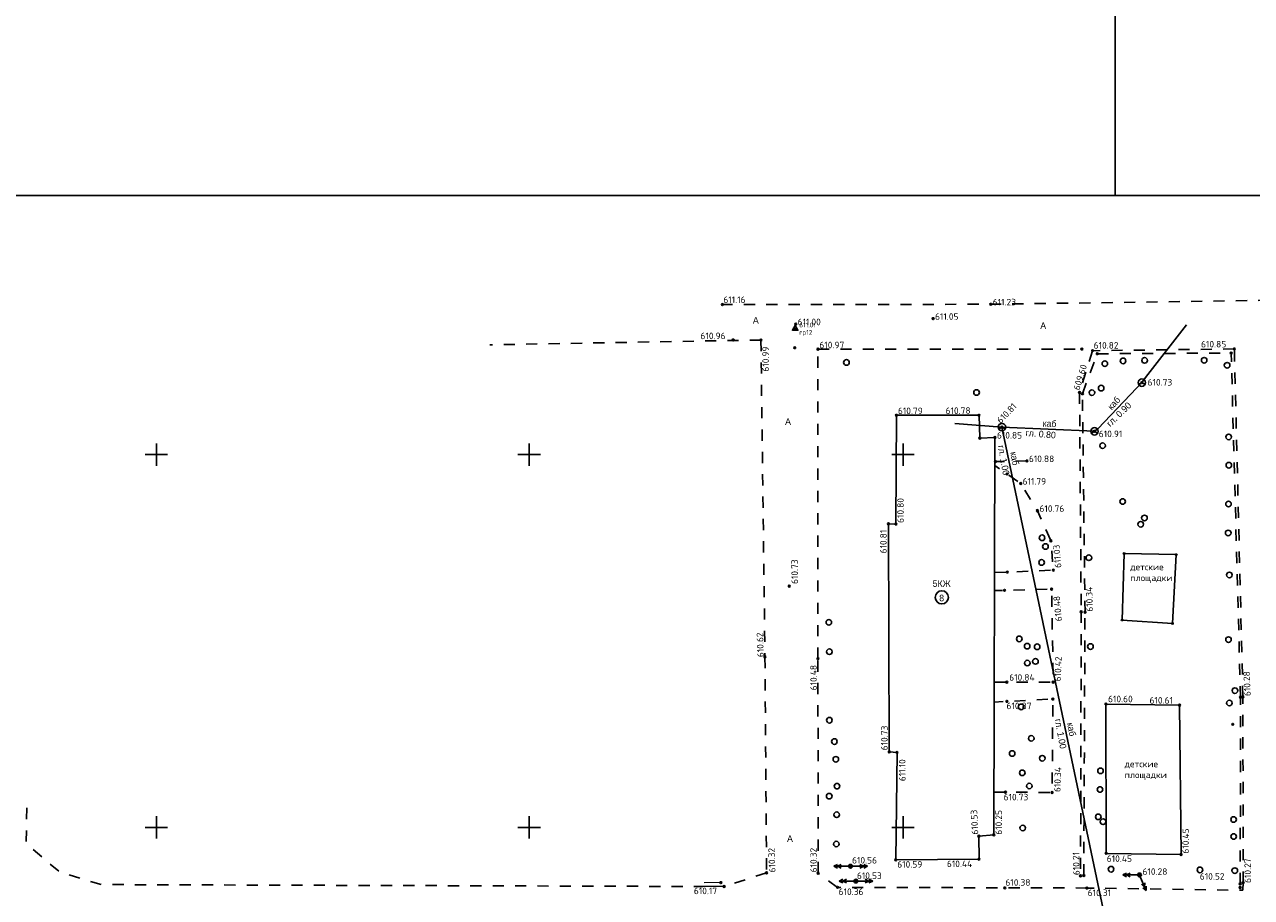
# Model space of a CAD drawing. Header units: metres. Extents: x 550378 to 551400, y 4595394 to 4596257.
# Tile 26 of 43: x 550732 to 550897, y 4595941 to 4596058. Entities that reach past the tile are written whole.
import ezdxf

# ---------------------------------------------------------------- set-up
doc = ezdxf.new("R2010")
doc.units = ezdxf.units.M
doc.header["$PDMODE"] = 32
doc.header["$PDSIZE"] = 0.25
doc.linetypes.add('Д_ТРОТ_ТРУБА', pattern=[3, 1.5, -1.5])
for name, color, linetype in [('(001) Сетка', 92, 'Continuous'), ('(003) Пункты', 7, 'Continuous'), ('(007) Здания', 7, 'Continuous'), ('(011) Колодцы', 7, 'Continuous'), ('(016) Кабель', 1, 'Continuous'), ('(022) Возд. Линии', 7, 'Continuous'), ('(025) Дорога', 7, 'Continuous'), ('(038) Деревья', 7, 'Continuous'), ('(040) Ограда', 7, 'Continuous'), ('daroga', 6, 'Continuous'), ('V-CTRL-HCPT', 150, 'Continuous'), ('V-NODE', 1, 'Continuous'), ('V-NODE-TEXT', 11, 'Continuous')]:
    doc.layers.add(name, color=color, linetype=linetype)
doc.layers.add('kacheli', color=7, linetype='Continuous', lineweight=0, true_color=0x00ff2d)
doc.styles.add('BM-431', font='txt')
doc.styles.add('D-431', font='txt')
doc.styles.add('P-131', font='txt')
doc.styles.add('S', font='txtwr', dxfattribs={"oblique": 15})
doc.styles.get("Standard").update_dxf_attribs({"font": 'simplex.shx'})
doc.linetypes.add('ИК_Э_КАБ_НН', pattern='A,8,-2,["<",Standard,S=1,R=0,X=0,Y=-0.5],8,[">",Standard,S=1,R=0,X=-0.5,Y=-0.5],-2', length=20)
doc.linetypes.add('ОГРАДА_V_ПРОВ', pattern='A,2.5,["v",Standard,S=1,R=0,X=0,Y=0],5,["v",Standard,S=1,R=180,X=0,Y=0],2.5', length=10)

# ---------------------------------------------------------------- blocks, each defined once
blk = doc.blocks.new('I01179')
for q in [(-0.87, -0.5), (0.87, -0.5)]:
    blk.add_line((0, 0), q)
blk.add_circle((0, 0), 1)
at = {"color": 4, "style": 'S', "oblique": 15}
blk.add_attdef('Z', (1.666403, -1.198549), '', height=2, dxfattribs=at)
blk = doc.blocks.new('d')
at = {"layer": '(038) Деревья'}
blk.add_ellipse((0, 0), major_axis=(0.265, 0.265), ratio=1, start_param=5.497787, end_param=11.780972, dxfattribs=at)
blk = doc.blocks.new('strela1')
at = {"layer": '(022) Возд. Линии'}
for p, q in [((-2, 0), (-1.5, 0.25)), ((0, 0), (-2, 0)), ((-2, 0), (-1.5, -0.25)), ((-1.5, 0), (-1, 0.25)), ((-1.5, 0), (-1, -0.25))]:
    blk.add_line(p, q, dxfattribs=at)
blk = doc.blocks.new('strela2')
at = {"layer": '(022) Возд. Линии'}
for p, q in [((0, 0), (2, 0)), ((1.5, 0), (1, 0.25)), ((1.5, 0), (1, -0.25)), ((2, 0), (1.5, 0.25)), ((2, 0), (1.5, -0.25))]:
    blk.add_line(p, q, dxfattribs=at)
blk = doc.blocks.new('STOLB')
at = {"layer": '(022) Возд. Линии'}
blk.add_circle((0, 0), 0.25, dxfattribs=at)
blk = doc.blocks.new('STA')
blk.add_lwpolyline([(0, 1), (-0.87, -0.5), (0.87, -0.5)], close=True)
blk.add_circle((0, 0), 0.118)
blk = doc.blocks.new('*U350', base_point=(550835.68, 4596016.88, 611.01))
at = {"layer": 'V-NODE-TEXT', "linetype": 'ByBlock', "char_height": 0.625}
for s, insert, attachment_point in [('611.01', (550836.23, 4596017.07, 611.01), 7), ('rp12', (550836.23, 4596016.7, 611.01), 1)]:
    blk.add_mtext(s, dxfattribs=dict(at, insert=insert, attachment_point=attachment_point))
blk = doc.blocks.new('*U351', base_point=(550835.6773, 4596016.884, 611.01))
at = {"layer": 'V-CTRL-HCPT'}
blk.add_blockref('*U350', (550835.6773, 4596016.884, 611.01), dxfattribs=at)
blk = doc.blocks.new('*U352', base_point=(550835.6773, 4596016.884, 611.01))
at = {"layer": 'V-CTRL-HCPT'}
blk.add_blockref('*U351', (550835.6773, 4596016.884, 611.01), dxfattribs=at)
at = {"layer": 'V-CTRL-HCPT', "xscale": 0.4166666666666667, "yscale": 0.4166666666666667, "zscale": 0.4166666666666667}
blk.add_blockref('STA', (550835.6773, 4596016.884, 611.01), dxfattribs=at)

msp = doc.modelspace()

# ---------------------------------------------------------------- linework, layer by layer
at = {"layer": '(001) Сетка'}
for p, q in [((550750, 4596001.5), (550750, 4595998.5)), ((550800, 4596001.5), (550800, 4595998.5)), ((550850.15, 4596001.5), (550850.15, 4595998.5)), ((550748.5, 4596000), (550751.5, 4596000)), ((550798.5, 4596000), (550801.5, 4596000)), ((550848.65, 4596000), (550851.65, 4596000)), ((550750, 4595951.5), (550750, 4595948.5)), ((550800, 4595951.5), (550800, 4595948.5)), ((550850.15, 4595951.5), (550850.15, 4595948.5)), ((550748.5, 4595950), (550751.5, 4595950)), ((550798.5, 4595950), (550801.5, 4595950)), ((550848.65, 4595950), (550851.65, 4595950))]:
    msp.add_line(p, q, dxfattribs=at)
at = {"layer": '(003) Пункты', "color": 7}
for p in [(550825.91, 4596020.12, 611.17), (550861.92, 4596020.16, 611.23), (550854.18, 4596018.24, 611.05), (550835.75, 4596017.5, 611), (550827.36, 4596015.38, 610.96), (550831.09, 4596015.37, 610.99), (550835.62, 4596014.34, 611), (550838.74, 4596014.14, 610.97), (550874.14, 4596014.16, 610.96), (550875.58, 4596013.94, 610.82), (550876.21, 4596013.53, 610.73), (550894.17, 4596013.62, 610.72), (550894.59, 4596014.17, 610.85), (550882.18, 4596009.65, 610.73), (550882.18, 4596009.65, 8.18), (550873.83, 4596008.33, 609.6), (550874.21, 4596008.17, 609.56), (550849.27, 4596005.27, 610.79), (550860.34, 4596005.27, 610.79), (550863.42, 4596003.69, -602.55), (550863.42, 4596003.69, 610.81), (550875.83, 4596003.13, -602.55), (550875.83, 4596003.13, 610.91), (550860.45, 4596002.21, 611.2), (550862.48, 4596002.3, 610.85), (550862.55, 4595999.06, 611.01), (550866.77, 4595999.15, 610.88), (550864.11, 4595997.4, 611.91), (550865.93, 4595996.12, 611.79), (550868.19, 4595992.47, 610.76), (550848.19, 4595990.73, 610.81), (550849.2, 4595990.69, 610.8), (550869.98, 4595988.44, 610.59), (550864.14, 4595984.25, 611.32), (550870.31, 4595984.51, 611.02), (550834.89, 4595982.37, 610.73), (550863.78, 4595981.8, 610.99), (550870.08, 4595981.96, 610.48), (550874.05, 4595978.93, 610.43), (550874.56, 4595978.87, 610.34), (550831.63, 4595972.87, 610.62), (550838.74, 4595972.64, 610.49), (550864.07, 4595969.49, 610.84), (550870.3, 4595969.49, 610.42), (550864.09, 4595966.91, 610.87), (550870.25, 4595967.22, 610.43), (550895.42, 4595967.46, 610.3), (550895.74, 4595967.51, 610.28), (550877.37, 4595966.55, 610.6), (550887.24, 4595966.4, 610.61), (550894.37, 4595963.83, 609.16), (550848.31, 4595960.13, 610.74), (550849.34, 4595960.07, 611.11), (550863.89, 4595954.73, 610.73), (550870.14, 4595954.69, 610.34), (550860.32, 4595948.83, 610.53), (550862.32, 4595949, 610.26), (550849.17, 4595945.65, 610.59), (550860.34, 4595945.76, 610.44), (550877.4, 4595946.53, 610.45), (550887.44, 4595946.38, 610.45), (550831.84, 4595943.91, 610.32), (550838.75, 4595943.88, 610.32), (550843.12, 4595944.8, 610.56), (550874.39, 4595943.56, 610.24), (550881.88, 4595943.63, 610.28), (550825.72, 4595942.6, 610.2), (550826.15, 4595942.08, 610.17), (550841.38, 4595941.97, 610.37), (550843.83, 4595942.81, 610.54), (550863.8, 4595941.89, 610.38), (550873.96, 4595943.51, 610.21), (550874.81, 4595941.88, 610.31), (550895.37, 4595941.95, 610.37), (550895.38, 4595942.43, 610.27), (550895.77, 4595942.6, 610.27)]:
    msp.add_point(p, dxfattribs=at)
at = {"layer": '(007) Здания', "flags": 128}
msp.add_lwpolyline([(550849.27, 4596005.27), (550849.2, 4595990.69), (550848.19, 4595990.73), (550848.31, 4595960.13), (550849.34, 4595960.07), (550849.17, 4595945.65), (550860.34, 4595945.76), (550860.32, 4595948.83), (550862.32, 4595949), (550862.48, 4596002.3), (550860.45, 4596002.21), (550860.34, 4596005.27)], close=True, dxfattribs=at)
at = {"layer": '(007) Здания'}
msp.add_circle((550855.35, 4595980.86), 0.88, dxfattribs=at)
at = {"layer": '(016) Кабель', "linetype": 'ИК_Э_КАБ_НН', "flags": 128}
for points in [[(550863.42, 4596003.69), (550875.83, 4596003.13), (550875.83, 4596003.13), (550876.28, 4596003.46), (550881.51, 4596008.97), (550882.18, 4596009.65), (550882.66, 4596010.32), (550888.19, 4596017.41)], [(550854.69, 4595935.28), (550854.69, 4595935.28), (550877.57, 4595936.25), (550877.57, 4595936.25), (550877.57, 4595936.25), (550863.42, 4596003.69), (550863.42, 4596003.69), (550863.42, 4596003.69)], [(550863.42, 4596003.69), (550863.42, 4596003.69), (550857.09, 4596004.17)]]:
    msp.add_lwpolyline(points, dxfattribs=at)
at = {"layer": '(025) Дорога', "linetype": 'Д_ТРОТ_ТРУБА', "flags": 128}
for points in [[(550905.29, 4596020.79), (550861.92, 4596020.16), (550825.91, 4596020.12)], [(550831.09, 4596015.37), (550794.74, 4596014.73)], [(550831.09, 4596015.37), (550831.63, 4595972.87)], [(550838.74, 4596014.14), (550874.14, 4596014.16)], [(550838.74, 4595972.64), (550838.74, 4596014.14)], [(550875.58, 4596013.94), (550873.83, 4596008.33)], [(550874.21, 4596008.17), (550876.21, 4596013.53)], [(550894.59, 4596014.17), (550875.58, 4596013.94)], [(550876.21, 4596013.53), (550894.17, 4596013.62)], [(550895.42, 4595967.46), (550894.17, 4596013.62)], [(550895.74, 4595967.51), (550894.59, 4596014.17)], [(550873.83, 4596008.33), (550874.05, 4595978.93)], [(550874.56, 4595978.87), (550874.21, 4596008.17)], [(550862.43, 4595984.17), (550870.31, 4595984.51), (550869.98, 4595988.44), (550868.19, 4595992.47), (550865.93, 4595996.12), (550862.47, 4595998.54)], [(550866.77, 4595999.15), (550862.55, 4595999.06)], [(550862.38, 4595969.49), (550870.3, 4595969.49), (550870.08, 4595981.96), (550862.42, 4595981.77)], [(550874.05, 4595978.93), (550873.96, 4595943.51)], [(550874.39, 4595943.56), (550874.56, 4595978.87)], [(550831.63, 4595972.87), (550831.84, 4595943.91)], [(550838.75, 4595943.88), (550838.74, 4595972.64)], [(550862.34, 4595954.74), (550870.14, 4595954.69), (550870.25, 4595967.22), (550862.38, 4595966.82)], [(550895.38, 4595942.43), (550895.42, 4595967.46)], [(550895.77, 4595942.6), (550895.74, 4595967.51)], [(550732.6, 4595952.61), (550732.54, 4595947.82), (550737.05, 4595944), (550742.63, 4595942.34), (550823.36, 4595942.08)], [(550831.84, 4595943.91), (550826.15, 4595942.08)], [(550841.38, 4595941.97), (550838.75, 4595943.88)], [(550895.77, 4595942.6), (550895.75, 4595941.57), (550874.81, 4595941.88)], [(550874.81, 4595941.88), (550841.38, 4595941.97)]]:
    msp.add_lwpolyline(points, dxfattribs=at)
at = {"layer": '(040) Ограда', "linetype": 'ОГРАДА_V_ПРОВ', "flags": 128}
for points in [[(550879.55, 4595977.82), (550879.82, 4595986.75), (550886.79, 4595986.59), (550886.28, 4595977.36)], [(550877.37, 4595966.55), (550887.24, 4595966.4), (550887.44, 4595946.38), (550877.4, 4595946.53)]]:
    msp.add_lwpolyline(points, close=True, dxfattribs=at)
for points in [[(550878.62, 4596256.51), (551327.12, 4596256.51), (551327.12, 4596034.75), (550878.62, 4596034.75)], [(550545.89, 4596034.75), (551299.93, 4596034.75), (551299.93, 4595734.75), (550545.89, 4595734.75)]]:
    msp.add_lwpolyline(points, close=True)
at = {"linetype": 'ByBlock'}
msp.add_lwpolyline([(550886.79, 4595986.59), (550879.82, 4595986.75), (550879.55, 4595977.82)], dxfattribs=at)
at = {"layer": 'daroga', "color": 3, "lineweight": 0, "flags": 128}
for points in [[(550826.15, 4595942.08), (550823.36, 4595942.08)], [(550825.72, 4595942.6), (550823.49, 4595942.59)]]:
    msp.add_lwpolyline(points, dxfattribs=at)
at = {"layer": 'kacheli'}
for p in [(550879.82, 4595986.75, 610.47), (550879.82, 4595986.75, 610.47), (550886.79, 4595986.59, 610.51), (550886.79, 4595986.59, 610.51), (550879.55, 4595977.82, 609.59), (550879.55, 4595977.82, 609.59), (550886.28, 4595977.36, 610.57), (550886.28, 4595977.36, 610.57)]:
    msp.add_point(p, dxfattribs=at)

# ---------------------------------------------------------------- block references
at = {"layer": '(011) Колодцы', "xscale": 0.5, "yscale": 0.5, "zscale": 0.5}
for p in [(550882.18, 4596009.65, 610.73), (550863.42, 4596003.69), (550875.83, 4596003.12)]:
    msp.add_blockref('I01179', p, dxfattribs=at)
at = {"layer": '(022) Возд. Линии'}
for name, p in [('strela1', (550842.86, 4595944.8, 610.56)), ('STOLB', (550843.12, 4595944.8, 610.56)), ('strela2', (550843.37, 4595944.8, 610.56)), ('strela1', (550881.63, 4595943.63, 610.28)), ('STOLB', (550881.88, 4595943.63, 610.28)), ('strela1', (550843.57, 4595942.81, 610.54)), ('STOLB', (550843.83, 4595942.81, 610.54)), ('strela2', (550844.08, 4595942.81, 610.54))]:
    msp.add_blockref(name, p, dxfattribs=at)
at = {"layer": '(022) Возд. Линии', "rotation": 292.4671387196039}
msp.add_blockref('strela2', (550881.98, 4595943.4, 610.28), dxfattribs=at)
at = {"layer": '(038) Деревья', "linetype": 'Continuous'}
for p in [(550842.56, 4596012.36, 610.9), (550879.66, 4596012.57, 611.03), (550882.55, 4596012.64, 610.91), (550890.54, 4596012.65, 610.92), (550877.22, 4596012.2, 610.85), (550893.62, 4596011.98, 610.75), (550860.01, 4596008.33, 610.98), (550875.49, 4596008.31, 610.89), (550876.73, 4596008.92, 610.82), (550876.92, 4596001.2, 610.58), (550893.83, 4596002.37, 610.61), (550893.85, 4595998.58, 610.9), (550879.61, 4595993.71, 610.45), (550893.81, 4595993.38, 611.13), (550882.53, 4595991.51, 610.64), (550882.03, 4595990.66, 610.65), (550893.77, 4595989.5, 611.51), (550868.8, 4595988.85, 610.82), (550869.25, 4595987.68, 610.68), (550875.08, 4595986.17, 612.07), (550868.74, 4595985.54, 610.48), (550893.93, 4595983.86), (550840.2, 4595977.51, 610.79), (550865.74, 4595975.29, 611.23), (550893.81, 4595975.19, 612.04), (550840.27, 4595973.57, 610.47), (550866.8, 4595974.31, 610.7), (550868.14, 4595974.23, 610.06), (550875.29, 4595974.26, 611.37), (550866.82, 4595972.05, 610.74), (550867.91, 4595972.27, 609.83), (550894.67, 4595968.35, 612.23), (550893.93, 4595966.69, 611.94), (550865.99, 4595966.17, 610.55), (550840.27, 4595964.38, 610.54), (550840.94, 4595961.52, 610.56), (550867.35, 4595961.95, 610.5), (550864.79, 4595959.92, 610.62), (550841.13, 4595959.14, 610.53), (550868.83, 4595959.28, 610.48), (550866.14, 4595957.33, 610.28), (550876.64, 4595957.59, 610.81), (550841.29, 4595955.54, 610.53), (550867.09, 4595955.56, 609.99), (550876.57, 4595955.09, 610.68), (550840.25, 4595954.2, 610.5), (550841.25, 4595951.71, 610.48), (550866.2, 4595949.93, 610.12), (550876.34, 4595951.43, 611.98), (550876.98, 4595950.77, 611.74), (550894.49, 4595951.07, 610.57), (550894.5, 4595948.79, 610.58), (550841.2, 4595947.78, 610.49), (550878.05, 4595944.4, 610.9), (550889.98, 4595944.31, 610.52), (550894.65, 4595944.21, 610.81)]:
    msp.add_blockref('d', p, dxfattribs=at)
at = {"layer": 'V-NODE'}
msp.add_blockref('*U352', (550835.68, 4596016.88, 611.01), dxfattribs=at)

# ---------------------------------------------------------------- texts
at = {"layer": '(003) Пункты', "color": 7}
for s, p in [('611.16', (550826.05, 4596020.33, 611.17)), ('611.23', (550862.18, 4596020.01, 611.23)), ('611.00', (550836.01, 4596017.35, 611)), ('611.05', (550854.44, 4596018.08, 611.05)), ('610.96', (550822.98, 4596015.48, 610.96)), ('610.97', (550838.93, 4596014.26, 610.97)), ('610.82', (550875.72, 4596014.21, 610.82)), ('610.85', (550890.12, 4596014.37, 610.85)), ('610.73', (550882.95, 4596009.26, 610.73)), ('610.79', (550849.46, 4596005.43, 610.79)), ('610.85', (550862.74, 4596002.15, 610.85)), ('610.91', (550876.41, 4596002.34, 610.91)), ('610.88', (550867.03, 4595999, 610.88)), ('611.79', (550866.18, 4595995.97, 611.79)), ('610.76', (550868.45, 4595992.32, 610.76)), ('610.84', (550864.39, 4595969.68, 610.84)), ('610.87', (550864.03, 4595965.86, 0.32)), ('610.60', (550877.65, 4595966.79, 610.6)), ('610.61', (550883.21, 4595966.61, 610.61)), ('610.73', (550863.64, 4595953.63, 610.73)), ('610.56', (550843.31, 4595945.16, 610.56)), ('610.59', (550849.37, 4595944.61, 610.59)), ('610.44', (550856.03, 4595944.68, 610.44)), ('610.45', (550877.48, 4595945.38, 1221.35)), ('610.53', (550843.96, 4595943.09, 610.54)), ('610.28', (550882.27, 4595943.64, 610.28)), ('610.52', (550889.96, 4595943, 610.52)), ('610.38', (550863.88, 4595942.19, 610.38)), ('610.17', (550822.09, 4595941.05, 610.17)), ('610.36', (550841.51, 4595940.94, 610.37)), ('610.31', (550874.92, 4595940.8, 610.31))]:
    msp.add_text(s, height=0.88, dxfattribs=at).set_placement(p)
for s, rotation, p in [('610.99', 90.0605, (550832.16, 4596011.13, 610.99)), ('609.60', 72.7086, (550873.8, 4596008.56, 609.6)), ('610.78', 0.5516, (550855.86, 4596005.44, 610.79)), ('610.81', 46.1497, (550863.27, 4596004.1, -605.16)), ('610.80', 90, (550850.25, 4595990.84, 610.8)), ('610.81', 89.8501, (550847.95, 4595986.75, 610.81)), ('611.03', 94.7142, (550871.4, 4595984.84, 611.02)), ('610.73', 90.1702, (550836.06, 4595982.65, 610.73)), ('610.34', 91.5097, (550875.62, 4595978.94, 610.34)), ('610.48', 95.1956, (550871.48, 4595977.69, 610.48)), ('610.62', 91.7277, (550831.48, 4595972.85, 610.62)), ('610.48', 90.4662, (550838.6, 4595968.39, 610.49)), ('610.42', 87.7235, (550871.31, 4595969.58, 610.42)), ('610.28', 92.2249, (550896.79, 4595967.63, 610.28)), ('610.73', 89.6628, (550848.08, 4595960.34, 610.74)), ('611.10', 90.2284, (550850.49, 4595956.21, 611.11)), ('610.34', 87.6364, (550871.26, 4595954.73, 610.34)), ('610.53', 92.6806, (550860.25, 4595949.07, 610.53)), ('610.25', 90, (550863.42, 4595949.02, 610.26)), ('610.45', 88.9989, (550888.47, 4595946.48, 610.45)), ('610.32', 91.9757, (550833.05, 4595943.98, 610.32)), ('610.32', 90.6098, (550838.6, 4595943.98, 610.32)), ('610.21', 90.9652, (550873.84, 4595943.61, 610.21)), ('610.27', 90.5308, (550896.84, 4595942.56, 610.27))]:
    msp.add_text(s, height=0.88, rotation=rotation, dxfattribs=at).set_placement(p)
at = {"layer": '(007) Здания', "style": 'P-131'}
for s, p in [('5КЖ', (550854.12, 4595982.26)), ('8', (550855, 4595980.33))]:
    msp.add_text(s, height=0.88, dxfattribs=at).set_placement(p)
at = {"layer": '(016) Кабель', "color": 0, "linetype": 'Continuous', "style": 'D-431'}
for s, rotation, p in [('каб', 48.2321, (550878.15, 4596005.91)), ('гл. 0.90', 44.2295, (550877.95, 4596003.67)), ('каб', 357.1088, (550868.86, 4596003.77)), ('гл. 0.80', 355.3191, (550866.56, 4596002.49)), ('гл. 1.00', 280.0805, (550862.86, 4596001.18)), ('каб', 280.934, (550864.52, 4596000.3)), ('гл. 1.00', 280.0123, (550870.51, 4595964.49)), ('каб', 280.934, (550872.14, 4595963.98))]:
    msp.add_text(s, height=0.88, rotation=rotation, dxfattribs=at).set_placement(p)
at = {"layer": '(025) Дорога', "linetype": 'Д_ТРОТ_ТРУБА', "style": 'BM-431'}
for p in [(550830.01, 4596017.57), (550868.56, 4596016.85), (550834.33, 4596003.99), (550834.59, 4595948.06)]:
    msp.add_text('A', height=0.88, dxfattribs=at).set_placement(p)
at = {"lineweight": 0, "char_height": 0.88, "width": 2.97, "attachment_point": 1}
for insert in [(550880.62, 4595985.38), (550879.87, 4595958.96)]:
    msp.add_mtext(' детские площадки', dxfattribs=dict(at, insert=insert))

doc.saveas('drawing.dxf')
